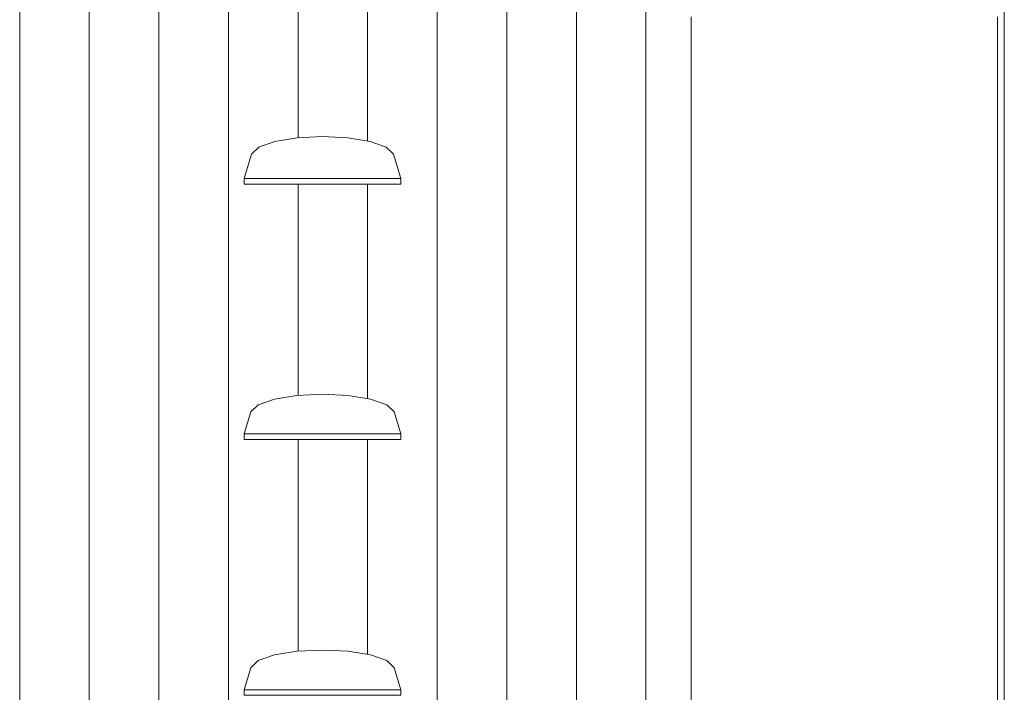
# Model space of a CAD drawing. Header units: millimetres. Extents: x -65 to 293624, y -1905 to 31061.
# Tile 72 of 256: x 42451 to 43866, y 18716 to 19682. Entities that reach past the tile are written whole.
import ezdxf

# ---------------------------------------------------------------- set-up
doc = ezdxf.new("R2010")
doc.units = ezdxf.units.MM
doc.header["$MEASUREMENT"] = 0
for name, color, linetype in [('1140 Välisvalgustid.AS', 7, 'Continuous'), ('1232 Välisseinad.AR', 7, 'Continuous'), ('1247 Lamellid.AR', 7, 'Continuous'), ('1263 Katuse alusserv.AR', 7, 'Continuous')]:
    doc.layers.add(name, color=color, linetype=linetype)

# ---------------------------------------------------------------- blocks, each defined once
blk = doc.blocks.new('Section Element_38_2', base_point=(-38239.037019, 12361.429))
at = {"layer": '1247 Lamellid.AR', "color": 7, "linetype": 'Continuous', "lineweight": 13}
for p, q in [((43415.593649, 12441.429), (43415.593649, 19686.429)), ((43855.593649, 12441.429), (43855.593649, 19686.429))]:
    blk.add_line(p, q, dxfattribs=at)
blk = doc.blocks.new('Section Element_53_2', base_point=(-38239, 12361.4))
at = {"layer": '1232 Välisseinad.AR', "color": 7, "linetype": 'Continuous', "lineweight": 13}
blk.add_line((43865.6, 19742.8), (43865.6, 15966.4), dxfattribs=at)
blk = doc.blocks.new('*X261', base_point=(-38239, 12361.4))
at = {"layer": '1263 Katuse alusserv.AR', "color": 7, "linetype": 'Continuous', "lineweight": 13}
for p, q in [((42450.6, 19742.8), (42450.6, 19678.9)), ((42450.6, 19742.8), (42450.6, 19678.9)), ((42550.6, 19742.8), (42550.6, 19678.9)), ((42550.6, 19742.8), (42550.6, 19678.9)), ((42650.6, 19742.8), (42650.6, 19678.9)), ((42650.6, 19742.8), (42650.6, 19678.9)), ((42750.6, 19742.8), (42750.6, 19678.9)), ((42750.6, 19742.8), (42750.6, 19678.9)), ((42850.6, 19742.8), (42850.6, 19678.9)), ((42850.6, 19742.8), (42850.6, 19678.9)), ((42950.6, 19742.8), (42950.6, 19678.9)), ((42950.6, 19742.8), (42950.6, 19678.9)), ((43050.6, 19742.8), (43050.6, 19678.9)), ((43050.6, 19742.8), (43050.6, 19678.9)), ((43150.6, 19742.8), (43150.6, 19678.9)), ((43150.6, 19742.8), (43150.6, 19678.9)), ((43250.6, 19742.8), (43250.6, 19678.9)), ((43250.6, 19742.8), (43250.6, 19678.9)), ((43350.6, 19742.8), (43350.6, 19678.9)), ((43350.6, 19742.8), (43350.6, 19678.9)), ((42450.6, 19678.9), (42450.6, 19614.9)), ((42450.6, 19678.9), (42450.6, 19614.9)), ((42550.6, 19678.9), (42550.6, 19614.9)), ((42550.6, 19678.9), (42550.6, 19614.9)), ((42650.6, 19678.9), (42650.6, 19614.9)), ((42650.6, 19678.9), (42650.6, 19614.9)), ((42750.6, 19678.9), (42750.6, 19614.9)), ((42750.6, 19678.9), (42750.6, 19614.9)), ((42850.6, 19678.9), (42850.6, 19614.9)), ((42850.6, 19678.9), (42850.6, 19614.9)), ((42950.6, 19678.9), (42950.6, 19614.9)), ((42950.6, 19678.9), (42950.6, 19614.9)), ((43050.6, 19678.9), (43050.6, 19614.9)), ((43050.6, 19678.9), (43050.6, 19614.9)), ((43150.6, 19678.9), (43150.6, 19614.9)), ((43150.6, 19678.9), (43150.6, 19614.9)), ((43250.6, 19678.9), (43250.6, 19614.9)), ((43250.6, 19678.9), (43250.6, 19614.9)), ((43350.6, 19678.9), (43350.6, 19614.9)), ((43350.6, 19678.9), (43350.6, 19614.9)), ((42450.6, 19614.9), (42450.6, 19551)), ((42450.6, 19614.9), (42450.6, 19551)), ((42550.6, 19614.9), (42550.6, 19551)), ((42550.6, 19614.9), (42550.6, 19551)), ((42650.6, 19614.9), (42650.6, 19551)), ((42650.6, 19614.9), (42650.6, 19551)), ((42750.6, 19614.9), (42750.6, 19551)), ((42750.6, 19614.9), (42750.6, 19551)), ((42850.6, 19614.9), (42850.6, 19551)), ((42850.6, 19614.9), (42850.6, 19551)), ((42950.6, 19614.9), (42950.6, 19551)), ((42950.6, 19614.9), (42950.6, 19551)), ((43050.6, 19614.9), (43050.6, 19551)), ((43050.6, 19614.9), (43050.6, 19551)), ((43150.6, 19614.9), (43150.6, 19551)), ((43150.6, 19614.9), (43150.6, 19551)), ((43250.6, 19614.9), (43250.6, 19551)), ((43250.6, 19614.9), (43250.6, 19551)), ((43350.6, 19614.9), (43350.6, 19551)), ((43350.6, 19614.9), (43350.6, 19551)), ((42450.6, 19551), (42450.6, 19487.1)), ((42450.6, 19551), (42450.6, 19487.1)), ((42550.6, 19551), (42550.6, 19487.1)), ((42550.6, 19551), (42550.6, 19487.1)), ((42650.6, 19551), (42650.6, 19487.1)), ((42650.6, 19551), (42650.6, 19487.1)), ((42750.6, 19551), (42750.6, 19487.1)), ((42750.6, 19551), (42750.6, 19487.1)), ((42850.6, 19551), (42850.6, 19512.5)), ((42850.6, 19551), (42850.6, 19512.5)), ((42950.6, 19551), (42950.6, 19507.8)), ((42950.6, 19551), (42950.6, 19507.8)), ((43050.6, 19551), (43050.6, 19487.1)), ((43050.6, 19551), (43050.6, 19487.1)), ((43150.6, 19551), (43150.6, 19487.1)), ((43150.6, 19551), (43150.6, 19487.1)), ((43250.6, 19551), (43250.6, 19487.1)), ((43250.6, 19551), (43250.6, 19487.1)), ((43350.6, 19551), (43350.6, 19487.1)), ((43350.6, 19551), (43350.6, 19487.1)), ((42450.6, 19487.1), (42450.6, 19423.2)), ((42450.6, 19487.1), (42450.6, 19423.2)), ((42550.6, 19487.1), (42550.6, 19423.2)), ((42550.6, 19487.1), (42550.6, 19423.2)), ((42650.6, 19487.1), (42650.6, 19423.2)), ((42650.6, 19487.1), (42650.6, 19423.2)), ((42750.6, 19487.1), (42750.6, 19423.2)), ((42750.6, 19487.1), (42750.6, 19423.2)), ((43050.6, 19487.1), (43050.6, 19423.2)), ((43050.6, 19487.1), (43050.6, 19423.2)), ((43150.6, 19487.1), (43150.6, 19423.2)), ((43150.6, 19487.1), (43150.6, 19423.2)), ((43250.6, 19487.1), (43250.6, 19423.2)), ((43250.6, 19487.1), (43250.6, 19423.2)), ((43350.6, 19487.1), (43350.6, 19423.2)), ((43350.6, 19487.1), (43350.6, 19423.2)), ((42850.6, 19445.9), (42850.6, 19423.2)), ((42850.6, 19445.9), (42850.6, 19423.2)), ((42950.6, 19445.9), (42950.6, 19423.2)), ((42950.6, 19445.9), (42950.6, 19423.2)), ((42450.6, 19423.2), (42450.6, 19359.3)), ((42450.6, 19423.2), (42450.6, 19359.3)), ((42550.6, 19423.2), (42550.6, 19359.3)), ((42550.6, 19423.2), (42550.6, 19359.3)), ((42650.6, 19423.2), (42650.6, 19359.3)), ((42650.6, 19423.2), (42650.6, 19359.3)), ((42750.6, 19423.2), (42750.6, 19359.3)), ((42750.6, 19423.2), (42750.6, 19359.3)), ((42850.6, 19423.2), (42850.6, 19359.3)), ((42850.6, 19423.2), (42850.6, 19359.3)), ((42950.6, 19423.2), (42950.6, 19359.3)), ((42950.6, 19423.2), (42950.6, 19359.3)), ((43050.6, 19423.2), (43050.6, 19359.3)), ((43050.6, 19423.2), (43050.6, 19359.3)), ((43150.6, 19423.2), (43150.6, 19359.3)), ((43150.6, 19423.2), (43150.6, 19359.3)), ((43250.6, 19423.2), (43250.6, 19359.3)), ((43250.6, 19423.2), (43250.6, 19359.3)), ((43350.6, 19423.2), (43350.6, 19359.3)), ((43350.6, 19423.2), (43350.6, 19359.3)), ((42450.6, 19359.3), (42450.6, 19295.4)), ((42450.6, 19359.3), (42450.6, 19295.4)), ((42550.6, 19359.3), (42550.6, 19295.4)), ((42550.6, 19359.3), (42550.6, 19295.4)), ((42650.6, 19359.3), (42650.6, 19295.4)), ((42650.6, 19359.3), (42650.6, 19295.4)), ((42750.6, 19359.3), (42750.6, 19295.4)), ((42750.6, 19359.3), (42750.6, 19295.4)), ((42850.6, 19359.3), (42850.6, 19295.4)), ((42850.6, 19359.3), (42850.6, 19295.4)), ((42950.6, 19359.3), (42950.6, 19295.4)), ((42950.6, 19359.3), (42950.6, 19295.4)), ((43050.6, 19359.3), (43050.6, 19295.4)), ((43050.6, 19359.3), (43050.6, 19295.4)), ((43150.6, 19359.3), (43150.6, 19295.4)), ((43150.6, 19359.3), (43150.6, 19295.4)), ((43250.6, 19359.3), (43250.6, 19295.4)), ((43250.6, 19359.3), (43250.6, 19295.4)), ((43350.6, 19359.3), (43350.6, 19295.4)), ((43350.6, 19359.3), (43350.6, 19295.4)), ((42450.6, 19295.4), (42450.6, 19231.4)), ((42450.6, 19295.4), (42450.6, 19231.4)), ((42550.6, 19295.4), (42550.6, 19231.4)), ((42550.6, 19295.4), (42550.6, 19231.4)), ((42650.6, 19295.4), (42650.6, 19231.4)), ((42650.6, 19295.4), (42650.6, 19231.4)), ((42750.6, 19295.4), (42750.6, 19231.4)), ((42750.6, 19295.4), (42750.6, 19231.4)), ((42850.6, 19295.4), (42850.6, 19231.4)), ((42850.6, 19295.4), (42850.6, 19231.4)), ((42950.6, 19295.4), (42950.6, 19231.4)), ((42950.6, 19295.4), (42950.6, 19231.4)), ((43050.6, 19295.4), (43050.6, 19231.4)), ((43050.6, 19295.4), (43050.6, 19231.4)), ((43150.6, 19295.4), (43150.6, 19231.4)), ((43150.6, 19295.4), (43150.6, 19231.4)), ((43250.6, 19295.4), (43250.6, 19231.4)), ((43250.6, 19295.4), (43250.6, 19231.4)), ((43350.6, 19295.4), (43350.6, 19231.4)), ((43350.6, 19295.4), (43350.6, 19231.4)), ((42450.6, 19231.4), (42450.6, 19167.5)), ((42450.6, 19231.4), (42450.6, 19167.5)), ((42550.6, 19231.4), (42550.6, 19167.5)), ((42550.6, 19231.4), (42550.6, 19167.5)), ((42650.6, 19231.4), (42650.6, 19167.5)), ((42650.6, 19231.4), (42650.6, 19167.5)), ((42750.6, 19231.4), (42750.6, 19167.5)), ((42750.6, 19231.4), (42750.6, 19167.5)), ((42850.6, 19231.4), (42850.6, 19167.5)), ((42850.6, 19231.4), (42850.6, 19167.5)), ((42950.6, 19231.4), (42950.6, 19167.5)), ((42950.6, 19231.4), (42950.6, 19167.5)), ((43050.6, 19231.4), (43050.6, 19167.5)), ((43050.6, 19231.4), (43050.6, 19167.5)), ((43150.6, 19231.4), (43150.6, 19167.5)), ((43150.6, 19231.4), (43150.6, 19167.5)), ((43250.6, 19231.4), (43250.6, 19167.5)), ((43250.6, 19231.4), (43250.6, 19167.5)), ((43350.6, 19231.4), (43350.6, 19167.5)), ((43350.6, 19231.4), (43350.6, 19167.5)), ((42450.6, 19167.5), (42450.6, 19103.6)), ((42450.6, 19167.5), (42450.6, 19103.6)), ((42550.6, 19167.5), (42550.6, 19103.6)), ((42550.6, 19167.5), (42550.6, 19103.6)), ((42650.6, 19167.5), (42650.6, 19103.6)), ((42650.6, 19167.5), (42650.6, 19103.6)), ((42750.6, 19167.5), (42750.6, 19103.6)), ((42750.6, 19167.5), (42750.6, 19103.6)), ((42850.6, 19167.5), (42850.6, 19142.5)), ((42850.6, 19167.5), (42850.6, 19142.5)), ((42950.6, 19167.5), (42950.6, 19137.9)), ((42950.6, 19167.5), (42950.6, 19137.9)), ((43050.6, 19167.5), (43050.6, 19103.6)), ((43050.6, 19167.5), (43050.6, 19103.6)), ((43150.6, 19167.5), (43150.6, 19103.6)), ((43150.6, 19167.5), (43150.6, 19103.6)), ((43250.6, 19167.5), (43250.6, 19103.6)), ((43250.6, 19167.5), (43250.6, 19103.6)), ((43350.6, 19167.5), (43350.6, 19103.6)), ((43350.6, 19167.5), (43350.6, 19103.6)), ((42450.6, 19103.6), (42450.6, 19039.7)), ((42450.6, 19103.6), (42450.6, 19039.7)), ((42550.6, 19103.6), (42550.6, 19039.7)), ((42550.6, 19103.6), (42550.6, 19039.7)), ((42650.6, 19103.6), (42650.6, 19039.7)), ((42650.6, 19103.6), (42650.6, 19039.7)), ((42750.6, 19103.6), (42750.6, 19039.7)), ((42750.6, 19103.6), (42750.6, 19039.7)), ((43050.6, 19103.6), (43050.6, 19039.7)), ((43050.6, 19103.6), (43050.6, 19039.7)), ((43150.6, 19103.6), (43150.6, 19039.7)), ((43150.6, 19103.6), (43150.6, 19039.7)), ((43250.6, 19103.6), (43250.6, 19039.7)), ((43250.6, 19103.6), (43250.6, 19039.7)), ((43350.6, 19103.6), (43350.6, 19039.7)), ((43350.6, 19103.6), (43350.6, 19039.7)), ((42850.6, 19079.2), (42850.6, 19039.7)), ((42850.6, 19079.2), (42850.6, 19039.7)), ((42950.6, 19079.2), (42950.6, 19039.7)), ((42950.6, 19079.2), (42950.6, 19039.7)), ((42450.6, 19039.7), (42450.6, 18975.8)), ((42450.6, 19039.7), (42450.6, 18975.8)), ((42550.6, 19039.7), (42550.6, 18975.8)), ((42550.6, 19039.7), (42550.6, 18975.8)), ((42650.6, 19039.7), (42650.6, 18975.8)), ((42650.6, 19039.7), (42650.6, 18975.8)), ((42750.6, 19039.7), (42750.6, 18975.8)), ((42750.6, 19039.7), (42750.6, 18975.8)), ((42850.6, 19039.7), (42850.6, 18975.8)), ((42850.6, 19039.7), (42850.6, 18975.8)), ((42950.6, 19039.7), (42950.6, 18975.8)), ((42950.6, 19039.7), (42950.6, 18975.8)), ((43050.6, 19039.7), (43050.6, 18975.8)), ((43050.6, 19039.7), (43050.6, 18975.8)), ((43150.6, 19039.7), (43150.6, 18975.8)), ((43150.6, 19039.7), (43150.6, 18975.8)), ((43250.6, 19039.7), (43250.6, 18975.8)), ((43250.6, 19039.7), (43250.6, 18975.8)), ((43350.6, 19039.7), (43350.6, 18975.8)), ((43350.6, 19039.7), (43350.6, 18975.8)), ((42450.6, 18975.8), (42450.6, 18911.9)), ((42450.6, 18975.8), (42450.6, 18911.9)), ((42550.6, 18975.8), (42550.6, 18911.9)), ((42550.6, 18975.8), (42550.6, 18911.9)), ((42650.6, 18975.8), (42650.6, 18911.9)), ((42650.6, 18975.8), (42650.6, 18911.9)), ((42750.6, 18975.8), (42750.6, 18911.9)), ((42750.6, 18975.8), (42750.6, 18911.9)), ((42850.6, 18975.8), (42850.6, 18911.9)), ((42850.6, 18975.8), (42850.6, 18911.9)), ((42950.6, 18975.8), (42950.6, 18911.9)), ((42950.6, 18975.8), (42950.6, 18911.9)), ((43050.6, 18975.8), (43050.6, 18911.9)), ((43050.6, 18975.8), (43050.6, 18911.9)), ((43150.6, 18975.8), (43150.6, 18911.9)), ((43150.6, 18975.8), (43150.6, 18911.9)), ((43250.6, 18975.8), (43250.6, 18911.9)), ((43250.6, 18975.8), (43250.6, 18911.9)), ((43350.6, 18975.8), (43350.6, 18911.9)), ((43350.6, 18975.8), (43350.6, 18911.9)), ((42450.6, 18911.9), (42450.6, 18847.9)), ((42450.6, 18911.9), (42450.6, 18847.9)), ((42550.6, 18911.9), (42550.6, 18847.9)), ((42550.6, 18911.9), (42550.6, 18847.9)), ((42650.6, 18911.9), (42650.6, 18847.9)), ((42650.6, 18911.9), (42650.6, 18847.9)), ((42750.6, 18911.9), (42750.6, 18847.9)), ((42750.6, 18911.9), (42750.6, 18847.9)), ((42850.6, 18911.9), (42850.6, 18847.9)), ((42850.6, 18911.9), (42850.6, 18847.9)), ((42950.6, 18911.9), (42950.6, 18847.9)), ((42950.6, 18911.9), (42950.6, 18847.9)), ((43050.6, 18911.9), (43050.6, 18847.9)), ((43050.6, 18911.9), (43050.6, 18847.9)), ((43150.6, 18911.9), (43150.6, 18847.9)), ((43150.6, 18911.9), (43150.6, 18847.9)), ((43250.6, 18911.9), (43250.6, 18847.9)), ((43250.6, 18911.9), (43250.6, 18847.9)), ((43350.6, 18911.9), (43350.6, 18847.9)), ((43350.6, 18911.9), (43350.6, 18847.9)), ((42450.6, 18847.9), (42450.6, 18784)), ((42450.6, 18847.9), (42450.6, 18784)), ((42550.6, 18847.9), (42550.6, 18784)), ((42550.6, 18847.9), (42550.6, 18784)), ((42650.6, 18847.9), (42650.6, 18784)), ((42650.6, 18847.9), (42650.6, 18784)), ((42750.6, 18847.9), (42750.6, 18784)), ((42750.6, 18847.9), (42750.6, 18784)), ((42850.6, 18847.9), (42850.6, 18784)), ((42850.6, 18847.9), (42850.6, 18784)), ((42950.6, 18847.9), (42950.6, 18784)), ((42950.6, 18847.9), (42950.6, 18784)), ((43050.6, 18847.9), (43050.6, 18784)), ((43050.6, 18847.9), (43050.6, 18784)), ((43150.6, 18847.9), (43150.6, 18784)), ((43150.6, 18847.9), (43150.6, 18784)), ((43250.6, 18847.9), (43250.6, 18784)), ((43250.6, 18847.9), (43250.6, 18784)), ((43350.6, 18847.9), (43350.6, 18784)), ((43350.6, 18847.9), (43350.6, 18784)), ((42450.6, 18784), (42450.6, 18720.1)), ((42450.6, 18784), (42450.6, 18720.1)), ((42550.6, 18784), (42550.6, 18720.1)), ((42550.6, 18784), (42550.6, 18720.1)), ((42650.6, 18784), (42650.6, 18720.1)), ((42650.6, 18784), (42650.6, 18720.1)), ((42750.6, 18784), (42750.6, 18720.1)), ((42750.6, 18784), (42750.6, 18720.1)), ((42850.6, 18784), (42850.6, 18774.8)), ((42850.6, 18784), (42850.6, 18774.8)), ((42950.6, 18784), (42950.6, 18770.2)), ((42950.6, 18784), (42950.6, 18770.2)), ((43050.6, 18784), (43050.6, 18720.1)), ((43050.6, 18784), (43050.6, 18720.1)), ((43150.6, 18784), (43150.6, 18720.1)), ((43150.6, 18784), (43150.6, 18720.1)), ((43250.6, 18784), (43250.6, 18720.1)), ((43250.6, 18784), (43250.6, 18720.1)), ((43350.6, 18784), (43350.6, 18720.1)), ((43350.6, 18784), (43350.6, 18720.1)), ((42450.6, 18720.1), (42450.6, 18656.2)), ((42450.6, 18720.1), (42450.6, 18656.2)), ((42550.6, 18720.1), (42550.6, 18656.2)), ((42550.6, 18720.1), (42550.6, 18656.2)), ((42650.6, 18720.1), (42650.6, 18656.2)), ((42650.6, 18720.1), (42650.6, 18656.2)), ((42750.6, 18720.1), (42750.6, 18656.2)), ((42750.6, 18720.1), (42750.6, 18656.2)), ((43050.6, 18720.1), (43050.6, 18656.2)), ((43050.6, 18720.1), (43050.6, 18656.2)), ((43150.6, 18720.1), (43150.6, 18656.2)), ((43150.6, 18720.1), (43150.6, 18656.2)), ((43250.6, 18720.1), (43250.6, 18656.2)), ((43250.6, 18720.1), (43250.6, 18656.2)), ((43350.6, 18720.1), (43350.6, 18656.2)), ((43350.6, 18720.1), (43350.6, 18656.2))]:
    blk.add_line(p, q, dxfattribs=at)
blk = doc.blocks.new('*X262', base_point=(-38239, 12361.4))
at = {"layer": '1263 Katuse alusserv.AR', "color": 7, "linetype": 'Continuous', "lineweight": 13}
for p, q in [((42450.6, 19742.8), (42450.6, 19678.9)), ((42450.6, 19742.8), (42450.6, 19678.9)), ((42550.6, 19742.8), (42550.6, 19678.9)), ((42550.6, 19742.8), (42550.6, 19678.9)), ((42650.6, 19742.8), (42650.6, 19678.9)), ((42650.6, 19742.8), (42650.6, 19678.9)), ((42750.6, 19742.8), (42750.6, 19678.9)), ((42750.6, 19742.8), (42750.6, 19678.9)), ((42850.6, 19742.8), (42850.6, 19678.9)), ((42850.6, 19742.8), (42850.6, 19678.9)), ((42950.6, 19742.8), (42950.6, 19678.9)), ((42950.6, 19742.8), (42950.6, 19678.9)), ((43050.6, 19742.8), (43050.6, 19678.9)), ((43050.6, 19742.8), (43050.6, 19678.9)), ((43150.6, 19742.8), (43150.6, 19678.9)), ((43150.6, 19742.8), (43150.6, 19678.9)), ((43250.6, 19742.8), (43250.6, 19678.9)), ((43250.6, 19742.8), (43250.6, 19678.9)), ((43350.6, 19742.8), (43350.6, 19678.9)), ((43350.6, 19742.8), (43350.6, 19678.9)), ((42450.6, 19678.9), (42450.6, 19614.9)), ((42450.6, 19678.9), (42450.6, 19614.9)), ((42550.6, 19678.9), (42550.6, 19614.9)), ((42550.6, 19678.9), (42550.6, 19614.9)), ((42650.6, 19678.9), (42650.6, 19614.9)), ((42650.6, 19678.9), (42650.6, 19614.9)), ((42750.6, 19678.9), (42750.6, 19614.9)), ((42750.6, 19678.9), (42750.6, 19614.9)), ((42850.6, 19678.9), (42850.6, 19614.9)), ((42850.6, 19678.9), (42850.6, 19614.9)), ((42950.6, 19678.9), (42950.6, 19614.9)), ((42950.6, 19678.9), (42950.6, 19614.9)), ((43050.6, 19678.9), (43050.6, 19614.9)), ((43050.6, 19678.9), (43050.6, 19614.9)), ((43150.6, 19678.9), (43150.6, 19614.9)), ((43150.6, 19678.9), (43150.6, 19614.9)), ((43250.6, 19678.9), (43250.6, 19614.9)), ((43250.6, 19678.9), (43250.6, 19614.9)), ((43350.6, 19678.9), (43350.6, 19614.9)), ((43350.6, 19678.9), (43350.6, 19614.9)), ((42450.6, 19614.9), (42450.6, 19551)), ((42450.6, 19614.9), (42450.6, 19551)), ((42550.6, 19614.9), (42550.6, 19551)), ((42550.6, 19614.9), (42550.6, 19551)), ((42650.6, 19614.9), (42650.6, 19551)), ((42650.6, 19614.9), (42650.6, 19551)), ((42750.6, 19614.9), (42750.6, 19551)), ((42750.6, 19614.9), (42750.6, 19551)), ((42850.6, 19614.9), (42850.6, 19551)), ((42850.6, 19614.9), (42850.6, 19551)), ((42950.6, 19614.9), (42950.6, 19551)), ((42950.6, 19614.9), (42950.6, 19551)), ((43050.6, 19614.9), (43050.6, 19551)), ((43050.6, 19614.9), (43050.6, 19551)), ((43150.6, 19614.9), (43150.6, 19551)), ((43150.6, 19614.9), (43150.6, 19551)), ((43250.6, 19614.9), (43250.6, 19551)), ((43250.6, 19614.9), (43250.6, 19551)), ((43350.6, 19614.9), (43350.6, 19551)), ((43350.6, 19614.9), (43350.6, 19551)), ((42450.6, 19551), (42450.6, 19487.1)), ((42450.6, 19551), (42450.6, 19487.1)), ((42550.6, 19551), (42550.6, 19487.1)), ((42550.6, 19551), (42550.6, 19487.1)), ((42650.6, 19551), (42650.6, 19487.1)), ((42650.6, 19551), (42650.6, 19487.1)), ((42750.6, 19551), (42750.6, 19487.1)), ((42750.6, 19551), (42750.6, 19487.1)), ((42850.6, 19551), (42850.6, 19512.5)), ((42850.6, 19551), (42850.6, 19512.5)), ((42950.6, 19551), (42950.6, 19507.8)), ((42950.6, 19551), (42950.6, 19507.8)), ((43050.6, 19551), (43050.6, 19487.1)), ((43050.6, 19551), (43050.6, 19487.1)), ((43150.6, 19551), (43150.6, 19487.1)), ((43150.6, 19551), (43150.6, 19487.1)), ((43250.6, 19551), (43250.6, 19487.1)), ((43250.6, 19551), (43250.6, 19487.1)), ((43350.6, 19551), (43350.6, 19487.1)), ((43350.6, 19551), (43350.6, 19487.1)), ((42450.6, 19487.1), (42450.6, 19423.2)), ((42450.6, 19487.1), (42450.6, 19423.2)), ((42550.6, 19487.1), (42550.6, 19423.2)), ((42550.6, 19487.1), (42550.6, 19423.2)), ((42650.6, 19487.1), (42650.6, 19423.2)), ((42650.6, 19487.1), (42650.6, 19423.2)), ((42750.6, 19487.1), (42750.6, 19423.2)), ((42750.6, 19487.1), (42750.6, 19423.2)), ((43050.6, 19487.1), (43050.6, 19423.2)), ((43050.6, 19487.1), (43050.6, 19423.2)), ((43150.6, 19487.1), (43150.6, 19423.2)), ((43150.6, 19487.1), (43150.6, 19423.2)), ((43250.6, 19487.1), (43250.6, 19423.2)), ((43250.6, 19487.1), (43250.6, 19423.2)), ((43350.6, 19487.1), (43350.6, 19423.2)), ((43350.6, 19487.1), (43350.6, 19423.2)), ((42850.6, 19445.9), (42850.6, 19423.2)), ((42850.6, 19445.9), (42850.6, 19423.2)), ((42950.6, 19445.9), (42950.6, 19423.2)), ((42950.6, 19445.9), (42950.6, 19423.2)), ((42450.6, 19423.2), (42450.6, 19359.3)), ((42450.6, 19423.2), (42450.6, 19359.3)), ((42550.6, 19423.2), (42550.6, 19359.3)), ((42550.6, 19423.2), (42550.6, 19359.3)), ((42650.6, 19423.2), (42650.6, 19359.3)), ((42650.6, 19423.2), (42650.6, 19359.3)), ((42750.6, 19423.2), (42750.6, 19359.3)), ((42750.6, 19423.2), (42750.6, 19359.3)), ((42850.6, 19423.2), (42850.6, 19359.3)), ((42850.6, 19423.2), (42850.6, 19359.3)), ((42950.6, 19423.2), (42950.6, 19359.3)), ((42950.6, 19423.2), (42950.6, 19359.3)), ((43050.6, 19423.2), (43050.6, 19359.3)), ((43050.6, 19423.2), (43050.6, 19359.3)), ((43150.6, 19423.2), (43150.6, 19359.3)), ((43150.6, 19423.2), (43150.6, 19359.3)), ((43250.6, 19423.2), (43250.6, 19359.3)), ((43250.6, 19423.2), (43250.6, 19359.3)), ((43350.6, 19423.2), (43350.6, 19359.3)), ((43350.6, 19423.2), (43350.6, 19359.3)), ((42450.6, 19359.3), (42450.6, 19295.4)), ((42450.6, 19359.3), (42450.6, 19295.4)), ((42550.6, 19359.3), (42550.6, 19295.4)), ((42550.6, 19359.3), (42550.6, 19295.4)), ((42650.6, 19359.3), (42650.6, 19295.4)), ((42650.6, 19359.3), (42650.6, 19295.4)), ((42750.6, 19359.3), (42750.6, 19295.4)), ((42750.6, 19359.3), (42750.6, 19295.4)), ((42850.6, 19359.3), (42850.6, 19295.4)), ((42850.6, 19359.3), (42850.6, 19295.4)), ((42950.6, 19359.3), (42950.6, 19295.4)), ((42950.6, 19359.3), (42950.6, 19295.4)), ((43050.6, 19359.3), (43050.6, 19295.4)), ((43050.6, 19359.3), (43050.6, 19295.4)), ((43150.6, 19359.3), (43150.6, 19295.4)), ((43150.6, 19359.3), (43150.6, 19295.4)), ((43250.6, 19359.3), (43250.6, 19295.4)), ((43250.6, 19359.3), (43250.6, 19295.4)), ((43350.6, 19359.3), (43350.6, 19295.4)), ((43350.6, 19359.3), (43350.6, 19295.4)), ((42450.6, 19295.4), (42450.6, 19231.4)), ((42450.6, 19295.4), (42450.6, 19231.4)), ((42550.6, 19295.4), (42550.6, 19231.4)), ((42550.6, 19295.4), (42550.6, 19231.4)), ((42650.6, 19295.4), (42650.6, 19231.4)), ((42650.6, 19295.4), (42650.6, 19231.4)), ((42750.6, 19295.4), (42750.6, 19231.4)), ((42750.6, 19295.4), (42750.6, 19231.4)), ((42850.6, 19295.4), (42850.6, 19231.4)), ((42850.6, 19295.4), (42850.6, 19231.4)), ((42950.6, 19295.4), (42950.6, 19231.4)), ((42950.6, 19295.4), (42950.6, 19231.4)), ((43050.6, 19295.4), (43050.6, 19231.4)), ((43050.6, 19295.4), (43050.6, 19231.4)), ((43150.6, 19295.4), (43150.6, 19231.4)), ((43150.6, 19295.4), (43150.6, 19231.4)), ((43250.6, 19295.4), (43250.6, 19231.4)), ((43250.6, 19295.4), (43250.6, 19231.4)), ((43350.6, 19295.4), (43350.6, 19231.4)), ((43350.6, 19295.4), (43350.6, 19231.4)), ((42450.6, 19231.4), (42450.6, 19167.5)), ((42450.6, 19231.4), (42450.6, 19167.5)), ((42550.6, 19231.4), (42550.6, 19167.5)), ((42550.6, 19231.4), (42550.6, 19167.5)), ((42650.6, 19231.4), (42650.6, 19167.5)), ((42650.6, 19231.4), (42650.6, 19167.5)), ((42750.6, 19231.4), (42750.6, 19167.5)), ((42750.6, 19231.4), (42750.6, 19167.5)), ((42850.6, 19231.4), (42850.6, 19167.5)), ((42850.6, 19231.4), (42850.6, 19167.5)), ((42950.6, 19231.4), (42950.6, 19167.5)), ((42950.6, 19231.4), (42950.6, 19167.5)), ((43050.6, 19231.4), (43050.6, 19167.5)), ((43050.6, 19231.4), (43050.6, 19167.5)), ((43150.6, 19231.4), (43150.6, 19167.5)), ((43150.6, 19231.4), (43150.6, 19167.5)), ((43250.6, 19231.4), (43250.6, 19167.5)), ((43250.6, 19231.4), (43250.6, 19167.5)), ((43350.6, 19231.4), (43350.6, 19167.5)), ((43350.6, 19231.4), (43350.6, 19167.5)), ((42450.6, 19167.5), (42450.6, 19103.6)), ((42450.6, 19167.5), (42450.6, 19103.6)), ((42550.6, 19167.5), (42550.6, 19103.6)), ((42550.6, 19167.5), (42550.6, 19103.6)), ((42650.6, 19167.5), (42650.6, 19103.6)), ((42650.6, 19167.5), (42650.6, 19103.6)), ((42750.6, 19167.5), (42750.6, 19103.6)), ((42750.6, 19167.5), (42750.6, 19103.6)), ((42850.6, 19167.5), (42850.6, 19142.5)), ((42850.6, 19167.5), (42850.6, 19142.5)), ((42950.6, 19167.5), (42950.6, 19137.9)), ((42950.6, 19167.5), (42950.6, 19137.9)), ((43050.6, 19167.5), (43050.6, 19103.6)), ((43050.6, 19167.5), (43050.6, 19103.6)), ((43150.6, 19167.5), (43150.6, 19103.6)), ((43150.6, 19167.5), (43150.6, 19103.6)), ((43250.6, 19167.5), (43250.6, 19103.6)), ((43250.6, 19167.5), (43250.6, 19103.6)), ((43350.6, 19167.5), (43350.6, 19103.6)), ((43350.6, 19167.5), (43350.6, 19103.6)), ((42450.6, 19103.6), (42450.6, 19039.7)), ((42450.6, 19103.6), (42450.6, 19039.7)), ((42550.6, 19103.6), (42550.6, 19039.7)), ((42550.6, 19103.6), (42550.6, 19039.7)), ((42650.6, 19103.6), (42650.6, 19039.7)), ((42650.6, 19103.6), (42650.6, 19039.7)), ((42750.6, 19103.6), (42750.6, 19039.7)), ((42750.6, 19103.6), (42750.6, 19039.7)), ((43050.6, 19103.6), (43050.6, 19039.7)), ((43050.6, 19103.6), (43050.6, 19039.7)), ((43150.6, 19103.6), (43150.6, 19039.7)), ((43150.6, 19103.6), (43150.6, 19039.7)), ((43250.6, 19103.6), (43250.6, 19039.7)), ((43250.6, 19103.6), (43250.6, 19039.7)), ((43350.6, 19103.6), (43350.6, 19039.7)), ((43350.6, 19103.6), (43350.6, 19039.7)), ((42850.6, 19079.2), (42850.6, 19039.7)), ((42850.6, 19079.2), (42850.6, 19039.7)), ((42950.6, 19079.2), (42950.6, 19039.7)), ((42950.6, 19079.2), (42950.6, 19039.7)), ((42450.6, 19039.7), (42450.6, 18975.8)), ((42450.6, 19039.7), (42450.6, 18975.8)), ((42550.6, 19039.7), (42550.6, 18975.8)), ((42550.6, 19039.7), (42550.6, 18975.8)), ((42650.6, 19039.7), (42650.6, 18975.8)), ((42650.6, 19039.7), (42650.6, 18975.8)), ((42750.6, 19039.7), (42750.6, 18975.8)), ((42750.6, 19039.7), (42750.6, 18975.8)), ((42850.6, 19039.7), (42850.6, 18975.8)), ((42850.6, 19039.7), (42850.6, 18975.8)), ((42950.6, 19039.7), (42950.6, 18975.8)), ((42950.6, 19039.7), (42950.6, 18975.8)), ((43050.6, 19039.7), (43050.6, 18975.8)), ((43050.6, 19039.7), (43050.6, 18975.8)), ((43150.6, 19039.7), (43150.6, 18975.8)), ((43150.6, 19039.7), (43150.6, 18975.8)), ((43250.6, 19039.7), (43250.6, 18975.8)), ((43250.6, 19039.7), (43250.6, 18975.8)), ((43350.6, 19039.7), (43350.6, 18975.8)), ((43350.6, 19039.7), (43350.6, 18975.8)), ((42450.6, 18975.8), (42450.6, 18911.9)), ((42450.6, 18975.8), (42450.6, 18911.9)), ((42550.6, 18975.8), (42550.6, 18911.9)), ((42550.6, 18975.8), (42550.6, 18911.9)), ((42650.6, 18975.8), (42650.6, 18911.9)), ((42650.6, 18975.8), (42650.6, 18911.9)), ((42750.6, 18975.8), (42750.6, 18911.9)), ((42750.6, 18975.8), (42750.6, 18911.9)), ((42850.6, 18975.8), (42850.6, 18911.9)), ((42850.6, 18975.8), (42850.6, 18911.9)), ((42950.6, 18975.8), (42950.6, 18911.9)), ((42950.6, 18975.8), (42950.6, 18911.9)), ((43050.6, 18975.8), (43050.6, 18911.9)), ((43050.6, 18975.8), (43050.6, 18911.9)), ((43150.6, 18975.8), (43150.6, 18911.9)), ((43150.6, 18975.8), (43150.6, 18911.9)), ((43250.6, 18975.8), (43250.6, 18911.9)), ((43250.6, 18975.8), (43250.6, 18911.9)), ((43350.6, 18975.8), (43350.6, 18911.9)), ((43350.6, 18975.8), (43350.6, 18911.9)), ((42450.6, 18911.9), (42450.6, 18847.9)), ((42450.6, 18911.9), (42450.6, 18847.9)), ((42550.6, 18911.9), (42550.6, 18847.9)), ((42550.6, 18911.9), (42550.6, 18847.9)), ((42650.6, 18911.9), (42650.6, 18847.9)), ((42650.6, 18911.9), (42650.6, 18847.9)), ((42750.6, 18911.9), (42750.6, 18847.9)), ((42750.6, 18911.9), (42750.6, 18847.9)), ((42850.6, 18911.9), (42850.6, 18847.9)), ((42850.6, 18911.9), (42850.6, 18847.9)), ((42950.6, 18911.9), (42950.6, 18847.9)), ((42950.6, 18911.9), (42950.6, 18847.9)), ((43050.6, 18911.9), (43050.6, 18847.9)), ((43050.6, 18911.9), (43050.6, 18847.9)), ((43150.6, 18911.9), (43150.6, 18847.9)), ((43150.6, 18911.9), (43150.6, 18847.9)), ((43250.6, 18911.9), (43250.6, 18847.9)), ((43250.6, 18911.9), (43250.6, 18847.9)), ((43350.6, 18911.9), (43350.6, 18847.9)), ((43350.6, 18911.9), (43350.6, 18847.9)), ((42450.6, 18847.9), (42450.6, 18784)), ((42450.6, 18847.9), (42450.6, 18784)), ((42550.6, 18847.9), (42550.6, 18784)), ((42550.6, 18847.9), (42550.6, 18784)), ((42650.6, 18847.9), (42650.6, 18784)), ((42650.6, 18847.9), (42650.6, 18784)), ((42750.6, 18847.9), (42750.6, 18784)), ((42750.6, 18847.9), (42750.6, 18784)), ((42850.6, 18847.9), (42850.6, 18784)), ((42850.6, 18847.9), (42850.6, 18784)), ((42950.6, 18847.9), (42950.6, 18784)), ((42950.6, 18847.9), (42950.6, 18784)), ((43050.6, 18847.9), (43050.6, 18784)), ((43050.6, 18847.9), (43050.6, 18784)), ((43150.6, 18847.9), (43150.6, 18784)), ((43150.6, 18847.9), (43150.6, 18784)), ((43250.6, 18847.9), (43250.6, 18784)), ((43250.6, 18847.9), (43250.6, 18784)), ((43350.6, 18847.9), (43350.6, 18784)), ((43350.6, 18847.9), (43350.6, 18784)), ((42450.6, 18784), (42450.6, 18720.1)), ((42450.6, 18784), (42450.6, 18720.1)), ((42550.6, 18784), (42550.6, 18720.1)), ((42550.6, 18784), (42550.6, 18720.1)), ((42650.6, 18784), (42650.6, 18720.1)), ((42650.6, 18784), (42650.6, 18720.1)), ((42750.6, 18784), (42750.6, 18720.1)), ((42750.6, 18784), (42750.6, 18720.1)), ((42850.6, 18784), (42850.6, 18774.8)), ((42850.6, 18784), (42850.6, 18774.8)), ((42950.6, 18784), (42950.6, 18770.2)), ((42950.6, 18784), (42950.6, 18770.2)), ((43050.6, 18784), (43050.6, 18720.1)), ((43050.6, 18784), (43050.6, 18720.1)), ((43150.6, 18784), (43150.6, 18720.1)), ((43150.6, 18784), (43150.6, 18720.1)), ((43250.6, 18784), (43250.6, 18720.1)), ((43250.6, 18784), (43250.6, 18720.1)), ((43350.6, 18784), (43350.6, 18720.1)), ((43350.6, 18784), (43350.6, 18720.1)), ((42450.6, 18720.1), (42450.6, 18656.2)), ((42450.6, 18720.1), (42450.6, 18656.2)), ((42550.6, 18720.1), (42550.6, 18656.2)), ((42550.6, 18720.1), (42550.6, 18656.2)), ((42650.6, 18720.1), (42650.6, 18656.2)), ((42650.6, 18720.1), (42650.6, 18656.2)), ((42750.6, 18720.1), (42750.6, 18656.2)), ((42750.6, 18720.1), (42750.6, 18656.2)), ((43050.6, 18720.1), (43050.6, 18656.2)), ((43050.6, 18720.1), (43050.6, 18656.2)), ((43150.6, 18720.1), (43150.6, 18656.2)), ((43150.6, 18720.1), (43150.6, 18656.2)), ((43250.6, 18720.1), (43250.6, 18656.2)), ((43250.6, 18720.1), (43250.6, 18656.2)), ((43350.6, 18720.1), (43350.6, 18656.2)), ((43350.6, 18720.1), (43350.6, 18656.2))]:
    blk.add_line(p, q, dxfattribs=at)
blk = doc.blocks.new('Section Element_243_2', base_point=(-38239, 12361.4))
at = {"layer": '1263 Katuse alusserv.AR', "color": 7, "linetype": 'Continuous', "lineweight": 13}
for p, q in [((42849.3, 19512.4), (42885.7, 19514.2)), ((42885.7, 19514.2), (42922.1, 19512.4)), ((42783.6, 19489.1), (42794.1, 19499.2)), ((42794.1, 19499.2), (42817.3, 19507.2)), ((42817.3, 19507.2), (42849.3, 19512.4)), ((42922.1, 19512.4), (42954.1, 19507.2)), ((42954.1, 19507.2), (42977.2, 19499.2)), ((42977.2, 19499.2), (42987.8, 19489.1)), ((42793.2, 19129), (42816.6, 19137.2)), ((42816.6, 19137.2), (42848.9, 19142.4)), ((42848.9, 19142.4), (42885.7, 19144.2)), ((42885.7, 19144.2), (42922.5, 19142.4)), ((42922.5, 19142.4), (42954.8, 19137.2)), ((42954.8, 19137.2), (42978.2, 19129)), ((42782.6, 19118.9), (42793.2, 19129)), ((42978.2, 19129), (42988.8, 19118.9)), ((42793.2, 18761.4), (42816.6, 18769.5)), ((42816.6, 18769.5), (42848.9, 18774.7)), ((42848.9, 18774.7), (42885.7, 18776.5)), ((42885.7, 18776.5), (42922.5, 18774.7)), ((42922.5, 18774.7), (42954.8, 18769.5)), ((42954.8, 18769.5), (42978.2, 18761.4)), ((42782.6, 18751.2), (42793.2, 18761.4)), ((42978.2, 18761.4), (42988.8, 18751.2))]:
    blk.add_line(p, q, dxfattribs=at)
at = {"layer": '1263 Katuse alusserv.AR', "lineweight": 0}
for name in ['*X261', '*X262']:
    blk.add_blockref(name, (-38239, 12361.4), dxfattribs=at)
blk = doc.blocks.new('Section Element_271_2', base_point=(-38239, 12361.4))
at = {"layer": '1140 Välisvalgustid.AS', "color": 7, "linetype": 'Continuous', "lineweight": 13}
for p, q in [((42773.2, 18719.5), (42782.6, 18751.2)), ((42998.2, 18719.5), (42988.8, 18751.2)), ((42773.2, 18711.5), (42773.2, 18719.5)), ((42781.8, 18719.5), (42773.2, 18719.5)), ((42781.8, 18711.5), (42773.2, 18711.5)), ((42806.1, 18719.5), (42781.8, 18719.5)), ((42806.1, 18711.5), (42781.8, 18711.5)), ((42842.6, 18719.5), (42806.1, 18719.5)), ((42842.6, 18711.5), (42806.1, 18711.5)), ((42885.7, 18719.5), (42842.6, 18719.5)), ((42885.7, 18711.5), (42842.6, 18711.5)), ((42928.7, 18719.5), (42885.7, 18719.5)), ((42928.7, 18711.5), (42885.7, 18711.5)), ((42965.2, 18719.5), (42928.7, 18719.5)), ((42965.2, 18711.5), (42928.7, 18711.5)), ((42989.6, 18719.5), (42965.2, 18719.5)), ((42989.6, 18711.5), (42965.2, 18711.5)), ((42998.2, 18719.5), (42989.6, 18719.5)), ((42998.2, 18711.5), (42989.6, 18711.5)), ((42998.2, 18711.5), (42998.2, 18719.5))]:
    blk.add_line(p, q, dxfattribs=at)
blk = doc.blocks.new('Section Element_272_2', base_point=(-38239, 12361.4))
at = {"layer": '1140 Välisvalgustid.AS', "color": 7, "linetype": 'Continuous', "lineweight": 13}
for p, q in [((42773.2, 19087.2), (42782.6, 19118.9)), ((42998.2, 19087.2), (42988.8, 19118.9)), ((42773.2, 19079.2), (42773.2, 19087.2)), ((42781.8, 19087.2), (42773.2, 19087.2)), ((42781.8, 19079.2), (42773.2, 19079.2)), ((42806.1, 19087.2), (42781.8, 19087.2)), ((42806.1, 19079.2), (42781.8, 19079.2)), ((42842.6, 19087.2), (42806.1, 19087.2)), ((42842.6, 19079.2), (42806.1, 19079.2)), ((42885.7, 19087.2), (42842.6, 19087.2)), ((42885.7, 19079.2), (42842.6, 19079.2)), ((42928.7, 19087.2), (42885.7, 19087.2)), ((42928.7, 19079.2), (42885.7, 19079.2)), ((42965.2, 19087.2), (42928.7, 19087.2)), ((42965.2, 19079.2), (42928.7, 19079.2)), ((42989.6, 19087.2), (42965.2, 19087.2)), ((42989.6, 19079.2), (42965.2, 19079.2)), ((42998.2, 19087.2), (42989.6, 19087.2)), ((42998.2, 19079.2), (42989.6, 19079.2)), ((42998.2, 19079.2), (42998.2, 19087.2))]:
    blk.add_line(p, q, dxfattribs=at)
blk = doc.blocks.new('Section Element_273_2', base_point=(-38239, 12361.4))
at = {"layer": '1140 Välisvalgustid.AS', "color": 7, "linetype": 'Continuous', "lineweight": 13}
for p, q in [((42773.2, 19453.9), (42783.6, 19489.1)), ((42998.2, 19453.9), (42987.8, 19489.1)), ((42773.2, 19445.9), (42773.2, 19453.9)), ((42781.8, 19453.9), (42773.2, 19453.9)), ((42781.8, 19445.9), (42773.2, 19445.9)), ((42806.1, 19453.9), (42781.8, 19453.9)), ((42806.1, 19445.9), (42781.8, 19445.9)), ((42842.6, 19453.9), (42806.1, 19453.9)), ((42842.6, 19445.9), (42806.1, 19445.9)), ((42885.7, 19453.9), (42842.6, 19453.9)), ((42885.7, 19445.9), (42842.6, 19445.9)), ((42928.7, 19453.9), (42885.7, 19453.9)), ((42928.7, 19445.9), (42885.7, 19445.9)), ((42965.2, 19453.9), (42928.7, 19453.9)), ((42965.2, 19445.9), (42928.7, 19445.9)), ((42989.6, 19453.9), (42965.2, 19453.9)), ((42989.6, 19445.9), (42965.2, 19445.9)), ((42998.2, 19453.9), (42989.6, 19453.9)), ((42998.2, 19445.9), (42989.6, 19445.9)), ((42998.2, 19445.9), (42998.2, 19453.9))]:
    blk.add_line(p, q, dxfattribs=at)

msp = doc.modelspace()

# ---------------------------------------------------------------- block references
at = {"layer": '1140 Välisvalgustid.AS', "lineweight": 0}
for name in ['Section Element_273_2', 'Section Element_272_2', 'Section Element_271_2']:
    msp.add_blockref(name, (-38239, 12361.4), dxfattribs=at)
at = {"layer": '1232 Välisseinad.AR', "lineweight": 0}
msp.add_blockref('Section Element_53_2', (-38239, 12361.4), dxfattribs=at)
at = {"layer": '1247 Lamellid.AR', "lineweight": 0}
msp.add_blockref('Section Element_38_2', (-38239, 12361.4), dxfattribs=at)
at = {"layer": '1263 Katuse alusserv.AR', "lineweight": 0}
msp.add_blockref('Section Element_243_2', (-38239, 12361.4), dxfattribs=at)

doc.saveas('drawing.dxf')
